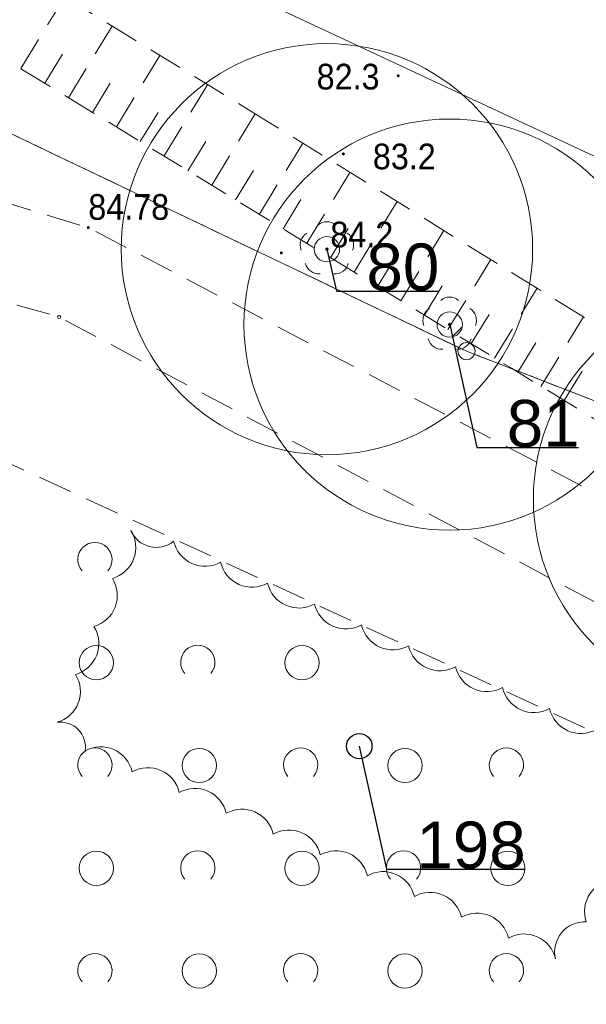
# Model space of a CAD drawing. Header units: metres. Extents: x 6540907 to 6541833, y 5893434 to 5894895.
# Tile 55 of 256: x 6541232 to 6541248, y 5893700 to 5893729. Entities that reach past the tile are written whole.
import ezdxf
from ezdxf import colors
from ezdxf.entities.mleader import LeaderData, LeaderLine
from ezdxf.enums import TextEntityAlignment as Align
from ezdxf.math import Vec2, Vec3

# ---------------------------------------------------------------- set-up
doc = ezdxf.new("R2010")
doc.units = ezdxf.units.M
doc.header["$MEASUREMENT"] = 0
for name, pattern in [('1.0_0.5', [1.5, 1, -0.5]), ('219-500', [0, 0]), ('egug-500', [1, 0.5, -0.5])]:
    doc.linetypes.add(name, pattern=pattern)
doc.layers.get('0').update_dxf_attribs({"color": 2, "linetype": 'CONTINUOUS', "lineweight": 5})
for name, color, linetype, lineweight in [('140-Punkty robocze', 251, 'CONTINUOUS', 9), ('202-punkt graniczny', 251, 'CONTINUOUS', 9), ('218-kontur użytku gruntowego', 251, 'CONTINUOUS', 9), ('219-działka ewidencyjna', 152, 'CONTINUOUS', 18), ('chodnik', 251, 'CONTINUOUS', 9), ('drzewo liściaste', 251, 'CONTINUOUS', 9), ('pikieta naturalna', 251, 'CONTINUOUS', 9), ('pikieta naturalna-Atr2', 251, 'CONTINUOUS', 9), ('pikieta sztuczna', 251, 'CONTINUOUS', 9), ('pikieta sztuczna-Atr2', 251, 'CONTINUOUS', 9), ('skarpa nieumocniona', 251, 'CONTINUOUS', 9), ('woda stojąca', 251, 'CONTINUOUS', 9), ('z_g_TOPOLE_e2', 30, 'CONTINUOUS', 20), ('z_g_TOPOLE_out_E1', 12, 'CONTINUOUS', 20), ('z_i_drzewa_opis', 7, 'CONTINUOUS', 25), ('zadrzewienie  zakrzewienie', 252, 'CONTINUOUS', 15)]:
    doc.layers.add(name, color=color, linetype=linetype, lineweight=lineweight)
doc.layers.add('z_i_masywy_grupy', color=7, linetype='CONTINUOUS', lineweight=13, true_color=0x7f926c)
doc.styles.add('Opisowy', font='arial.ttf')
doc.styles.get("Standard").update_dxf_attribs({"font": 'Arial', "width": 0.75})

# ---------------------------------------------------------------- blocks, each defined once
blk = doc.blocks.new('202')
at = {"color": 0, "linetype": 'Continuous', "lineweight": 0}
blk.add_circle((0, 0), 0.25, dxfattribs=at)
blk = doc.blocks.new('PW01')
at = {"linetype": 'Continuous', "lineweight": 13}
h = blk.add_hatch(color=0, dxfattribs=at)
edge = h.paths.add_edge_path()
edge.add_arc((0, 0), 0.045, 0, 360)
blk = doc.blocks.new('OTZK1')
at = {"color": 0, "linetype": 'Continuous'}
blk.add_circle((0, 0), 0.5, dxfattribs=at)
blk = doc.blocks.new('OTZK2')
at = {"color": 0, "linetype": 'Continuous'}
blk.add_arc((0, 0), 0.5, 318.85, 221.162, dxfattribs=at)
blk = doc.blocks.new('OP021')
at = {"linetype": 'Continuous', "lineweight": 13}
h = blk.add_hatch(color=0, dxfattribs=at)
edge = h.paths.add_edge_path()
edge.add_arc((0, 0), 0.05, 0, 360)
at = {"color": 0, "linetype": 'Continuous', "lineweight": 13}
for centre, start, end in [((0, 0.4), 49.272, 130.728), ((-0.38, 0.124), 121.308, 202.548), ((0.38, 0.124), 337.452, 58.692), ((-0.235, -0.324), 193.221, 274.871), ((0.235, -0.324), 265.129, 346.7789999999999)]:
    blk.add_arc(centre, 0.4, start, end, dxfattribs=at)
blk = doc.blocks.new('PIKIETA')
at = {"color": 0}
blk.add_circle((0, 0), 0.045, dxfattribs=at)
blk = doc.blocks.new('_None')
blk = doc.blocks.new('punkt')
h = blk.add_hatch()
h.set_pattern_fill('ANSI32', color=256, scale=0.2)
h.set_pattern_definition([(45, (-4781848.87, -5644337.08), (-1.347038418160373, 1.347038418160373), []), (45, (-4781847.971974, -5644337.08), (-1.347038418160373, 1.347038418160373), [])])
edge = h.paths.add_edge_path()
edge.add_arc((0, 0), 0.2429884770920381, 0, 360)
blk.add_circle((0, 0), 0.2429884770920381)

msp = doc.modelspace()

# ---------------------------------------------------------------- linework, layer by layer
at = {"layer": '218-kontur użytku gruntowego', "linetype": 'egug-500', "lineweight": 18, "flags": 128}
for points in [[(6541244.66, 5893719.54315408), (6541196.88, 5893742.38315408)], [(6541196.88, 5893742.38315408), (6541244.66, 5893719.54315408)], [(6541308.83, 5893694.63315408), (6541244.66, 5893719.54315408)], [(6541244.66, 5893719.54315408), (6541308.83, 5893694.63315408)]]:
    msp.add_lwpolyline(points, dxfattribs=at)
at = {"layer": '219-działka ewidencyjna', "linetype": '219-500', "lineweight": 18, "flags": 128}
for points in [[(6541244.66, 5893719.54315408), (6541196.88, 5893742.38315408)], [(6541308.83, 5893694.63315408), (6541244.66, 5893719.54315408)]]:
    msp.add_lwpolyline(points, dxfattribs=at)
at = {"layer": 'chodnik', "linetype": '1.0_0.5', "lineweight": 18, "flags": 128}
msp.add_lwpolyline([(6541148.09, 5893710.203154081), (6541121.4, 5893696.703154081), (6541122.75, 5893694.81315408), (6541149.27, 5893707.44315408), (6541185.84, 5893721.06315408), (6541214.53, 5893724.55315408), (6541220.14, 5893724.06315408), (6541232.78, 5893720.54315408), (6541273.74, 5893698.72315408), (6541292.32, 5893691.73315408), (6541299.58, 5893690.08315408), (6541311.46, 5893689.823154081), (6541320.71, 5893691.52315408), (6541358.75, 5893703.01315408), (6541381.84, 5893702.76315408), (6541383.11, 5893702.283154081), (6541394.29, 5893699.46315408), (6541417.15, 5893690.50315408), (6541419.74, 5893688.413154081), (6541430.87, 5893678.663154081), (6541433.75, 5893676.30315408), (6541442.13, 5893664.703154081), (6541450.88, 5893651.85315408), (6541461.26, 5893638.50315408), (6541472.88, 5893627.113154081), (6541484.16, 5893618.953154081), (6541492.85, 5893614.033154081), (6541512, 5893607.15315408), (6541515.21, 5893606.55315408), (6541516.3, 5893609.15315408), (6541512.94, 5893609.993154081), (6541494.11, 5893616.77315408), (6541485.78, 5893621.47315408), (6541474.82, 5893629.413154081), (6541463.5, 5893640.50315408), (6541453.3, 5893653.613154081), (6541444.59, 5893666.42315408), (6541435.95, 5893678.38315408), (6541432.81, 5893680.953154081), (6541421.67, 5893690.71315408), (6541418.67, 5893693.12315408), (6541395.21, 5893702.323154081), (6541384.01, 5893705.14315408), (6541382.4, 5893705.76315408), (6541358.33, 5893706.01315408), (6541320.17, 5893694.50315408), (6541310.58, 5893692.44315408), (6541305.73, 5893692.42315408), (6541301.24, 5893692.62315408), (6541301.24, 5893692.62315408), (6541293.42, 5893694.87315408), (6541277.75, 5893700.703154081), (6541274.98, 5893701.48315408), (6541233.63, 5893723.15315408), (6541220.53, 5893727.12315408), (6541214.73, 5893727.19315408), (6541185.16, 5893724.01315408)], close=True, dxfattribs=at)
at = {"layer": 'skarpa nieumocniona', "linetype": '1.0_0.5', "lineweight": 18, "flags": 128}
msp.add_lwpolyline([(6541238.86, 5893726.25315408), (6541222.53, 5893736.27315408), (6541210.27, 5893741.94315408), (6541202.83, 5893742.69315408), (6541175.26, 5893742.363154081), (6541172.11, 5893741.02315408), (6541146.54, 5893728.64315408), (6541121.4, 5893713.94315408), (6541116.81, 5893708.58315408), (6541123.07, 5893711.83315408), (6541147.87, 5893726.10315408), (6541176.95, 5893739.96315408), (6541201.06, 5893739.783154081), (6541202.53, 5893739.68315408), (6541208.92, 5893738.703154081), (6541221.57, 5893733.96315408), (6541245.99, 5893719.033154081), (6541263.08, 5893708.613154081), (6541277.75, 5893700.703154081), (6541302.09, 5893693.35315408), (6541317.41, 5893694.42315408), (6541352.27, 5893704.453154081), (6541358.33, 5893706.01315408), (6541366.33, 5893706.573154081), (6541360.81, 5893706.93315408), (6541351.4, 5893707.533154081), (6541327.52, 5893701.203154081), (6541315.64, 5893697.83315408), (6541306.2, 5893696.21315408), (6541295.24, 5893697.573154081), (6541280.67, 5893704.14315408), (6541263.34, 5893711.21315408), (6541258.09, 5893714.33315408)], close=True, dxfattribs=at)
for points in [[(6541231.66, 5893727.79315408), (6541232.94, 5893729.88315408)], [(6541233.05, 5893726.94315408), (6541234.33, 5893729.033154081)], [(6541232.36, 5893727.363154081), (6541233, 5893728.413154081)], [(6541234.45, 5893726.09315408), (6541235.72, 5893728.17315408)], [(6541233.75, 5893726.51315408), (6541234.39, 5893727.56315408)], [(6541235.84, 5893725.243154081), (6541237.11, 5893727.323154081)], [(6541235.14, 5893725.663154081), (6541235.78, 5893726.703154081)], [(6541237.23, 5893724.39315408), (6541238.5, 5893726.47315408)], [(6541236.53, 5893724.81315408), (6541237.17, 5893725.85315408)], [(6541238.62, 5893723.54315408), (6541239.89, 5893725.613154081)], [(6541237.92, 5893723.96315408), (6541238.56, 5893725.00315408)], [(6541240, 5893722.69315408), (6541241.26, 5893724.76315408)], [(6541239.31, 5893723.113154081), (6541239.94, 5893724.15315408)], [(6541241.38, 5893721.85315408), (6541242.64, 5893723.913154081)], [(6541240.69, 5893722.27315408), (6541241.32, 5893723.30315408)], [(6541242.75, 5893721.01315408), (6541244, 5893723.06315408)], [(6541242.07, 5893721.43315408), (6541242.69, 5893722.46315408)], [(6541244.12, 5893720.17315408), (6541245.37, 5893722.22315408)], [(6541243.44, 5893720.59315408), (6541244.06, 5893721.62315408)], [(6541245.48, 5893719.34315408), (6541246.72, 5893721.38315408)], [(6541244.8, 5893719.76315408), (6541245.42, 5893720.783154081)], [(6541246.83, 5893718.51315408), (6541248.07, 5893720.54315408)], [(6541246.16, 5893718.93315408), (6541246.78, 5893719.94315408)], [(6541247.51, 5893718.10315408), (6541248.13, 5893719.113154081)]]:
    msp.add_lwpolyline(points, dxfattribs=at)
at = {"layer": 'woda stojąca', "linetype": 'Continuous', "lineweight": 18, "flags": 128}
msp.add_lwpolyline([(6541074.57, 5893702.573154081), (6541086.39, 5893706.05315408), (6541096.18, 5893707.19315408), (6541105.39, 5893710.67315408), (6541116.8, 5893716.05315408), (6541141.83, 5893735.26315408), (6541172.37, 5893747.283154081), (6541190.02, 5893753.12315408), (6541205.73, 5893749.163154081), (6541217.2, 5893745.54315408), (6541235.79, 5893731.13315408), (6541265.97, 5893717.01315408), (6541297.72, 5893704.80315408), (6541316.24, 5893704.33315408), (6541351.89, 5893719.33315408), (6541367.34, 5893722.85315408), (6541389.88, 5893720.18315408)], dxfattribs=at)
at = {"layer": 'z_g_TOPOLE_e2', "linetype": 'Continuous'}
for centre in [(6541240.59089545, 5893722.520744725), (6541244.17089545, 5893720.320744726)]:
    msp.add_circle(centre, 6, dxfattribs=at)
at = {"layer": 'z_g_TOPOLE_out_E1', "linetype": 'Continuous'}
msp.add_circle((6541252.61089545, 5893715.230744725), 6, dxfattribs=at)
at = {"layer": 'z_i_masywy_grupy', "linetype": 'Continuous'}
msp.add_lwpolyline([(6541248.452297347, 5893708.501189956, -0.4999999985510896), (6541247.082055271, 5893709.111465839, -0.4999999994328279), (6541245.711813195, 5893709.721741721, -0.4999999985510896), (6541244.341571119, 5893710.332017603, -0.5000000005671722), (6541242.971329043, 5893710.942293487, -0.4999999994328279), (6541241.601086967, 5893711.552569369, -0.5000000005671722), (6541240.230844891, 5893712.162845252, -0.4999999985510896), (6541238.860602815, 5893712.773121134, -0.5000000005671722), (6541237.490360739, 5893713.383397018, -0.4999999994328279), (6541236.120118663, 5893713.9936729, -0.5000000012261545), (6541234.872100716, 5893714.308548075, -0.4999999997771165), (6541234.333632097, 5893712.908529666, -0.4999999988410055), (6541233.795163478, 5893711.508511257, -0.4999999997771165), (6541233.256694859, 5893710.108492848, -0.4999999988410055), (6541232.71822624, 5893708.70847444, -0.4999999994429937), (6541233.53846984, 5893707.872615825, -0.4999999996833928), (6541234.910227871, 5893707.26575513, -0.4999999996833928), (6541236.281985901, 5893706.658894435, -0.4999999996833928), (6541237.653743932, 5893706.052033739, -0.4999999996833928), (6541239.025501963, 5893705.445173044, -0.4999999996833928), (6541240.397259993, 5893704.838312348, -0.4999999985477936), (6541241.769018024, 5893704.231451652, -0.4999999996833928), (6541243.140776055, 5893703.624590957, -0.4999999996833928), (6541244.512534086, 5893703.017730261, -0.4999999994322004), (6541245.884292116, 5893702.410869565, -0.4999999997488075), (6541247.256050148, 5893701.804008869, -0.5000000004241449), (6541248.152631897, 5893702.883278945, -0.4999999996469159), (6541249.005654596, 5893704.11711535, -0.5)], format="xyb", dxfattribs=at)
at = {"layer": 'zadrzewienie  zakrzewienie', "linetype": '1.0_0.5', "lineweight": 18, "flags": 128}
msp.add_lwpolyline([(6541044.04, 5893600.363154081), (6541052.84, 5893607.02315408), (6541069.7, 5893618.67315408), (6541101.31, 5893643.953154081), (6541129.24, 5893651.76315408), (6541152.03, 5893668.72315408), (6541169.97, 5893678.863154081), (6541187.83, 5893674.93315408), (6541224.49, 5893675.77315408), (6541248.1, 5893669.87315408), (6541267.08, 5893654.243154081), (6541283.7, 5893692.18315408), (6541223.9, 5893719.68315408), (6541201.6, 5893720.58315408), (6541164.6, 5893711.18315408), (6541087.7, 5893675.783154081), (6541061.02, 5893658.283154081), (6541036.66, 5893639.783154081), (6541017.58, 5893626.913154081), (6541015.78, 5893624.39315408), (6541016.59, 5893621.33315408), (6541020.64, 5893617.46315408)], close=True, dxfattribs=at)

# ---------------------------------------------------------------- block references
at = {"layer": '140-Punkty robocze', "linetype": 'Continuous', "lineweight": 13}
msp.add_blockref('PIKIETA', (6541232.78, 5893720.54315408), dxfattribs=at)
at = {"layer": '202-punkt graniczny', "linetype": 'Continuous', "lineweight": 18}
msp.add_blockref('202', (6541244.66, 5893719.54315408), dxfattribs=at)
at = {"layer": 'drzewo liściaste', "linetype": 'Continuous', "lineweight": 18}
for p in [(6541240.59, 5893722.52315408), (6541240.59, 5893722.52315408), (6541240.59, 5893722.52315408), (6541244.17, 5893720.323154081), (6541244.17, 5893720.323154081), (6541244.17, 5893720.323154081)]:
    msp.add_blockref('OP021', p, dxfattribs=at)
at = {"layer": 'pikieta naturalna', "linetype": 'Continuous', "lineweight": 13}
for p in [(6541242.67, 5893727.58315408), (6541241.07, 5893725.30315408), (6541239.26, 5893722.413154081)]:
    msp.add_blockref('PW01', p, dxfattribs=at)
at = {"layer": 'pikieta sztuczna', "linetype": 'Continuous', "lineweight": 13}
msp.add_blockref('PW01', (6541233.63, 5893723.15315408), dxfattribs=at)
at = {"layer": 'z_g_TOPOLE_e2', "linetype": 'Continuous', "xscale": 1.520278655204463, "yscale": 1.520278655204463, "zscale": 1.520278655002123}
for p in [(6541240.59089545, 5893722.520744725), (6541244.17089545, 5893720.320744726)]:
    msp.add_blockref('punkt', p, dxfattribs=at)
at = {"layer": 'z_i_drzewa_opis', "ltscale": 0.01, "xscale": 1.520278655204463, "yscale": 1.520278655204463, "zscale": 1.520278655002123}
msp.add_blockref('punkt', (6541241.53546987, 5893708.012485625), dxfattribs=at)
at = {"layer": 'zadrzewienie  zakrzewienie', "linetype": 'Continuous', "lineweight": 18}
for name, p in [('OTZK2', (6541233.824, 5893713.460154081)), ('OTZK1', (6541233.866, 5893710.449154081)), ('OTZK2', (6541236.824, 5893710.460154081)), ('OTZK1', (6541239.866, 5893710.449154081)), ('OTZK2', (6541233.824, 5893707.460154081)), ('OTZK1', (6541236.866, 5893707.449154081)), ('OTZK2', (6541239.824, 5893707.460154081)), ('OTZK1', (6541242.866, 5893707.449154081)), ('OTZK2', (6541245.824, 5893707.460154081)), ('OTZK1', (6541233.866, 5893704.449154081)), ('OTZK2', (6541236.824, 5893704.460154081)), ('OTZK1', (6541239.866, 5893704.449154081)), ('OTZK2', (6541242.824, 5893704.460154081)), ('OTZK1', (6541245.866, 5893704.449154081)), ('OTZK2', (6541233.824, 5893701.460154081)), ('OTZK1', (6541236.866, 5893701.449154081)), ('OTZK2', (6541239.824, 5893701.460154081)), ('OTZK1', (6541242.866, 5893701.449154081)), ('OTZK2', (6541245.824, 5893701.460154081))]:
    msp.add_blockref(name, p, dxfattribs=at)

# ---------------------------------------------------------------- texts
at = {"layer": 'pikieta naturalna-Atr2', "width": 0.9}
for s, p in [('82.3', (6541240.29, 5893727.18315408)), ('83.2', (6541241.93, 5893724.85315408)), ('84.2', (6541240.69, 5893722.573154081))]:
    msp.add_text(s, height=0.75, dxfattribs=at).set_placement(p)
at = {"layer": 'pikieta sztuczna-Atr2', "width": 0.9}
msp.add_text('84.78', height=0.75, dxfattribs=at).set_placement((6541233.63, 5893723.15315408), align=Align.BOTTOM_LEFT)

# ---------------------------------------------------------------- leaders
at = {"layer": 'z_g_TOPOLE_e2', "linetype": 'Continuous'}
ml = msp.add_multileader_mtext('Standard', dxfattribs=at)
ml.set_content('80', color=256, style='Opisowy')
ml.set_leader_properties()
ml.set_arrow_properties(name='NONE')
ml.build(insert=Vec2(0, 0))
ml.multileader.update_dxf_attribs({"has_dogleg": 0, "text_left_attachment_type": 6, "text_right_attachment_type": 5, "text_top_attachment_type": 0, "text_bottom_attachment_type": 0, "dogleg_length": 1.91433062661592, "arrow_head_size": 7.005444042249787})
ctx = ml.context
ctx.base_point, ctx.char_height, ctx.arrow_head_size, ctx.landing_gap_size, ctx.plane_origin, ctx.plane_x_axis, ctx.plane_y_axis = Vec3(6541240.866998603, 5893721.294966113), 1.368250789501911, 7.005444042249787, 0.8756805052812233, Vec3(6541234.008434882, 5893714.544278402), Vec3(1, -1.49998432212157e-15), Vec3(1.49998432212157e-15, 1)
ctx.left_attachment, ctx.right_attachment, ctx.attachment_type = 6, 5, 2
notes = []
notes.append((ctx, [(1, (1, 1, 0), (6541237.826441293, 5893721.294966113), (1, -1.49998432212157e-15), 3.040557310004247, [(0, [(6541240.59089545, 5893722.520744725), (6541240.866998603, 5893721.294966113), (6541240.866998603, 5893721.294966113), (6541240.866998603, 5893721.294966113), (6541240.866998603, 5893721.294966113), (6541240.866998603, 5893721.294966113), (6541240.866998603, 5893721.294966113), (6541240.866998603, 5893721.294966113), (6541240.866998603, 5893721.294966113), (6541240.866998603, 5893721.294966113), (6541240.866998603, 5893721.294966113), (6541240.866998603, 5893721.294966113), (6541240.866998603, 5893721.294966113), (6541240.866998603, 5893721.294966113), (6541240.866998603, 5893721.294966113), (6541240.866998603, 5893721.294966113), (6541240.866998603, 5893721.294966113), (6541240.866998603, 5893721.294966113), (6541240.866998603, 5893721.294966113), (6541240.866998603, 5893721.294966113), (6541240.866998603, 5893721.294966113), (6541240.866998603, 5893721.294966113), (6541240.866998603, 5893721.294966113), (6541240.866998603, 5893721.294966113), (6541240.866998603, 5893721.294966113), (6541240.866998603, 5893721.294966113), (6541240.866998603, 5893721.294966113), (6541240.866998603, 5893721.294966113), (6541240.866998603, 5893721.294966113), (6541240.866998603, 5893721.294966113), (6541240.866998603, 5893721.294966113), (6541240.866998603, 5893721.294966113), (6541240.866998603, 5893721.294966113), (6541240.866998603, 5893721.294966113), (6541240.866998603, 5893721.294966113), (6541240.866998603, 5893721.294966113), (6541240.866998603, 5893721.294966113), (6541240.866998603, 5893721.294966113), (6541240.866998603, 5893721.294966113), (6541240.866998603, 5893721.294966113), (6541240.866998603, 5893721.294966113), (6541240.866998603, 5893721.294966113), (6541240.866998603, 5893721.294966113), (6541240.866998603, 5893721.294966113), (6541240.866998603, 5893721.294966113), (6541240.866998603, 5893721.294966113), (6541240.866998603, 5893721.294966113), (6541240.866998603, 5893721.294966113), (6541240.866998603, 5893721.294966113), (6541240.866998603, 5893721.294966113), (6541240.866998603, 5893721.294966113), (6541240.866998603, 5893721.294966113), (6541240.866998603, 5893721.294966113), (6541240.866998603, 5893721.294966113), (6541240.866998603, 5893721.294966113), (6541240.866998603, 5893721.294966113), (6541240.866998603, 5893721.294966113), (6541240.866998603, 5893721.294966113), (6541240.866998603, 5893721.294966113), (6541240.866998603, 5893721.294966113), (6541240.866998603, 5893721.294966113), (6541240.866998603, 5893721.294966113), (6541240.866998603, 5893721.294966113), (6541240.866998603, 5893721.294966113), (6541240.866998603, 5893721.294966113), (6541240.866998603, 5893721.294966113), (6541240.866998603, 5893721.294966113), (6541240.866998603, 5893721.294966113), (6541240.866998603, 5893721.294966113), (6541240.866998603, 5893721.294966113), (6541240.866998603, 5893721.294966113), (6541240.866998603, 5893721.294966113), (6541240.866998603, 5893721.294966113), (6541240.866998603, 5893721.294966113), (6541240.866998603, 5893721.294966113), (6541240.866998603, 5893721.294966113), (6541240.866998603, 5893721.294966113), (6541240.866998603, 5893721.294966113), (6541240.866998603, 5893721.294966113), (6541240.866998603, 5893721.294966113), (6541240.866998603, 5893721.294966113), (6541240.866998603, 5893721.294966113), (6541240.866998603, 5893721.294966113), (6541240.866998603, 5893721.294966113), (6541240.866998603, 5893721.294966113), (6541240.866998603, 5893721.294966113), (6541240.866998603, 5893721.294966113), (6541240.866998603, 5893721.294966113), (6541240.866998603, 5893721.294966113), (6541240.866998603, 5893721.294966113), (6541240.866998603, 5893721.294966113), (6541240.866998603, 5893721.294966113), (6541240.866998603, 5893721.294966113), (6541240.866998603, 5893721.294966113), (6541240.866998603, 5893721.294966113), (6541240.866998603, 5893721.294966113), (6541240.866998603, 5893721.294966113), (6541240.866998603, 5893721.294966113), (6541240.866998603, 5893721.294966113), (6541240.866998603, 5893721.294966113), (6541240.866998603, 5893721.294966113), (6541240.866998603, 5893721.294966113), (6541240.866998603, 5893721.294966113), (6541240.866998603, 5893721.294966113), (6541240.866998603, 5893721.294966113), (6541240.866998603, 5893721.294966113), (6541240.866998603, 5893721.294966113), (6541240.866998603, 5893721.294966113), (6541240.866998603, 5893721.294966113), (6541240.866998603, 5893721.294966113), (6541240.866998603, 5893721.294966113), (6541240.866998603, 5893721.294966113), (6541240.866998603, 5893721.294966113), (6541240.866998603, 5893721.294966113), (6541240.866998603, 5893721.294966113), (6541240.866998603, 5893721.294966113), (6541240.866998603, 5893721.294966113), (6541240.866998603, 5893721.294966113), (6541240.866998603, 5893721.294966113), (6541240.866998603, 5893721.294966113), (6541240.866998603, 5893721.294966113), (6541240.866998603, 5893721.294966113), (6541240.866998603, 5893721.294966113), (6541240.866998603, 5893721.294966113), (6541240.866998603, 5893721.294966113), (6541240.866998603, 5893721.294966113)], 256, [])])]))
ctx.mtext.insert, ctx.mtext.text_direction, ctx.mtext.rotation, ctx.mtext.flow_direction = Vec3(6541241.742679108, 5893722.686549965), Vec3(1, -1.49998432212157e-15), -1.49998432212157e-15, 5
ml = msp.add_multileader_mtext('Standard', dxfattribs=at)
ml.set_content('81', color=256, style='Opisowy')
ml.set_leader_properties()
ml.set_arrow_properties(name='NONE')
ml.build(insert=Vec2(0, 0))
ml.multileader.update_dxf_attribs({"has_dogleg": 0, "text_left_attachment_type": 6, "text_right_attachment_type": 5, "text_top_attachment_type": 0, "text_bottom_attachment_type": 0, "dogleg_length": 1.91433062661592, "arrow_head_size": 7.005444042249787})
ctx = ml.context
ctx.base_point, ctx.char_height, ctx.arrow_head_size, ctx.landing_gap_size, ctx.plane_origin, ctx.plane_x_axis, ctx.plane_y_axis = Vec3(6541244.959553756, 5893716.728342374), 1.368250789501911, 7.005444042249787, 0.8756805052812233, Vec3(6541237.588434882, 5893712.344278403), Vec3(1, -1.49998432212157e-15), Vec3(1.49998432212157e-15, 1)
ctx.left_attachment, ctx.right_attachment, ctx.attachment_type = 6, 5, 2
notes.append((ctx, [(1, (1, 1, 0), (6541241.918996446, 5893716.728342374), (1, -1.49998432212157e-15), 3.040557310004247, [(0, [(6541244.17089545, 5893720.320744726), (6541244.959553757, 5893716.728342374), (6541244.959553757, 5893716.728342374), (6541244.959553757, 5893716.728342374), (6541244.959553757, 5893716.728342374), (6541244.959553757, 5893716.728342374), (6541244.959553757, 5893716.728342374), (6541244.959553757, 5893716.728342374), (6541244.959553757, 5893716.728342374), (6541244.959553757, 5893716.728342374), (6541244.959553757, 5893716.728342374), (6541244.959553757, 5893716.728342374), (6541244.959553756, 5893716.728342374), (6541244.959553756, 5893716.728342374), (6541244.959553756, 5893716.728342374), (6541244.959553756, 5893716.728342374), (6541244.959553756, 5893716.728342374), (6541244.959553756, 5893716.728342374), (6541244.959553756, 5893716.728342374), (6541244.959553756, 5893716.728342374), (6541244.959553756, 5893716.728342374), (6541244.959553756, 5893716.728342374), (6541244.959553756, 5893716.728342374), (6541244.959553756, 5893716.728342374), (6541244.959553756, 5893716.728342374), (6541244.959553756, 5893716.728342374), (6541244.959553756, 5893716.728342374), (6541244.959553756, 5893716.728342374), (6541244.959553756, 5893716.728342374), (6541244.959553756, 5893716.728342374), (6541244.959553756, 5893716.728342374), (6541244.959553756, 5893716.728342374), (6541244.959553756, 5893716.728342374), (6541244.959553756, 5893716.728342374), (6541244.959553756, 5893716.728342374), (6541244.959553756, 5893716.728342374), (6541244.959553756, 5893716.728342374), (6541244.959553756, 5893716.728342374), (6541244.959553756, 5893716.728342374), (6541244.959553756, 5893716.728342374), (6541244.959553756, 5893716.728342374), (6541244.959553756, 5893716.728342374), (6541244.959553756, 5893716.728342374), (6541244.959553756, 5893716.728342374), (6541244.959553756, 5893716.728342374), (6541244.959553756, 5893716.728342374), (6541244.959553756, 5893716.728342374), (6541244.959553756, 5893716.728342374), (6541244.959553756, 5893716.728342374), (6541244.959553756, 5893716.728342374), (6541244.959553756, 5893716.728342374), (6541244.959553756, 5893716.728342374), (6541244.959553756, 5893716.728342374), (6541244.959553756, 5893716.728342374), (6541244.959553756, 5893716.728342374), (6541244.959553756, 5893716.728342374), (6541244.959553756, 5893716.728342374), (6541244.959553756, 5893716.728342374), (6541244.959553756, 5893716.728342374), (6541244.959553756, 5893716.728342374), (6541244.959553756, 5893716.728342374), (6541244.959553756, 5893716.728342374), (6541244.959553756, 5893716.728342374), (6541244.959553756, 5893716.728342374), (6541244.959553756, 5893716.728342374), (6541244.959553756, 5893716.728342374), (6541244.959553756, 5893716.728342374), (6541244.959553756, 5893716.728342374), (6541244.959553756, 5893716.728342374), (6541244.959553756, 5893716.728342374), (6541244.959553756, 5893716.728342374), (6541244.959553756, 5893716.728342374), (6541244.959553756, 5893716.728342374), (6541244.959553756, 5893716.728342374), (6541244.959553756, 5893716.728342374), (6541244.959553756, 5893716.728342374), (6541244.959553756, 5893716.728342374), (6541244.959553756, 5893716.728342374), (6541244.959553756, 5893716.728342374), (6541244.959553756, 5893716.728342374), (6541244.959553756, 5893716.728342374), (6541244.959553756, 5893716.728342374), (6541244.959553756, 5893716.728342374), (6541244.959553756, 5893716.728342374), (6541244.959553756, 5893716.728342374), (6541244.959553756, 5893716.728342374), (6541244.959553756, 5893716.728342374), (6541244.959553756, 5893716.728342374), (6541244.959553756, 5893716.728342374), (6541244.959553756, 5893716.728342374), (6541244.959553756, 5893716.728342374), (6541244.959553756, 5893716.728342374), (6541244.959553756, 5893716.728342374), (6541244.959553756, 5893716.728342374), (6541244.959553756, 5893716.728342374), (6541244.959553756, 5893716.728342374), (6541244.959553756, 5893716.728342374), (6541244.959553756, 5893716.728342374), (6541244.959553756, 5893716.728342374), (6541244.959553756, 5893716.728342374), (6541244.959553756, 5893716.728342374), (6541244.959553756, 5893716.728342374), (6541244.959553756, 5893716.728342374), (6541244.959553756, 5893716.728342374), (6541244.959553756, 5893716.728342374), (6541244.959553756, 5893716.728342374), (6541244.959553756, 5893716.728342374), (6541244.959553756, 5893716.728342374), (6541244.959553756, 5893716.728342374), (6541244.959553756, 5893716.728342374), (6541244.959553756, 5893716.728342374), (6541244.959553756, 5893716.728342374), (6541244.959553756, 5893716.728342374), (6541244.959553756, 5893716.728342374), (6541244.959553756, 5893716.728342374), (6541244.959553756, 5893716.728342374), (6541244.959553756, 5893716.728342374), (6541244.959553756, 5893716.728342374), (6541244.959553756, 5893716.728342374), (6541244.959553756, 5893716.728342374), (6541244.959553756, 5893716.728342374), (6541244.959553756, 5893716.728342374), (6541244.959553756, 5893716.728342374), (6541244.959553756, 5893716.728342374), (6541244.959553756, 5893716.728342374), (6541244.959553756, 5893716.728342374)], 256, [])])]))
ctx.mtext.insert, ctx.mtext.text_direction, ctx.mtext.rotation, ctx.mtext.flow_direction = Vec3(6541245.835234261, 5893718.119926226), Vec3(1, -1.49998432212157e-15), -1.49998432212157e-15, 5
at = {"layer": 'z_i_drzewa_opis'}
ml = msp.add_multileader_mtext('Standard', dxfattribs=at)
ml.set_content('198', color=256, style='Opisowy')
ml.set_leader_properties()
ml.set_arrow_properties(name='NONE')
ml.build(insert=Vec2(0, 0))
ml.multileader.update_dxf_attribs({"has_dogleg": 0, "text_left_attachment_type": 6, "text_right_attachment_type": 5, "text_top_attachment_type": 0, "text_bottom_attachment_type": 0, "dogleg_length": 1.91433062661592, "arrow_head_size": 7.005444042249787})
ctx = ml.context
ctx.base_point, ctx.char_height, ctx.arrow_head_size, ctx.landing_gap_size, ctx.plane_origin, ctx.plane_x_axis, ctx.plane_y_axis = Vec3(6541242.324128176, 5893704.420083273), 1.368250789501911, 7.005444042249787, 0.8756805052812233, Vec3(6541234.953009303, 5893700.036019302), Vec3(1, -1.49998432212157e-15), Vec3(1.49998432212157e-15, 1)
ctx.left_attachment, ctx.right_attachment, ctx.attachment_type = 6, 5, 2
notes.append((ctx, [(1, (1, 1, 0), (6541239.283570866, 5893704.420083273), (1, -1.49998432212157e-15), 3.040557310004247, [(0, [(6541241.53546987, 5893708.012485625), (6541242.324128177, 5893704.420083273), (6541242.324128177, 5893704.420083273), (6541242.324128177, 5893704.420083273), (6541242.324128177, 5893704.420083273), (6541242.324128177, 5893704.420083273), (6541242.324128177, 5893704.420083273), (6541242.324128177, 5893704.420083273), (6541242.324128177, 5893704.420083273), (6541242.324128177, 5893704.420083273), (6541242.324128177, 5893704.420083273), (6541242.324128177, 5893704.420083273), (6541242.324128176, 5893704.420083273), (6541242.324128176, 5893704.420083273), (6541242.324128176, 5893704.420083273), (6541242.324128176, 5893704.420083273), (6541242.324128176, 5893704.420083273), (6541242.324128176, 5893704.420083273), (6541242.324128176, 5893704.420083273), (6541242.324128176, 5893704.420083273), (6541242.324128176, 5893704.420083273), (6541242.324128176, 5893704.420083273), (6541242.324128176, 5893704.420083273), (6541242.324128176, 5893704.420083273), (6541242.324128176, 5893704.420083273), (6541242.324128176, 5893704.420083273), (6541242.324128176, 5893704.420083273), (6541242.324128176, 5893704.420083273), (6541242.324128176, 5893704.420083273), (6541242.324128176, 5893704.420083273), (6541242.324128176, 5893704.420083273), (6541242.324128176, 5893704.420083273), (6541242.324128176, 5893704.420083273), (6541242.324128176, 5893704.420083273), (6541242.324128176, 5893704.420083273), (6541242.324128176, 5893704.420083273), (6541242.324128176, 5893704.420083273), (6541242.324128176, 5893704.420083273), (6541242.324128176, 5893704.420083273), (6541242.324128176, 5893704.420083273), (6541242.324128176, 5893704.420083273), (6541242.324128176, 5893704.420083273), (6541242.324128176, 5893704.420083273), (6541242.324128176, 5893704.420083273), (6541242.324128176, 5893704.420083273), (6541242.324128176, 5893704.420083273), (6541242.324128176, 5893704.420083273), (6541242.324128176, 5893704.420083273), (6541242.324128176, 5893704.420083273), (6541242.324128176, 5893704.420083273), (6541242.324128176, 5893704.420083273), (6541242.324128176, 5893704.420083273), (6541242.324128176, 5893704.420083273), (6541242.324128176, 5893704.420083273), (6541242.324128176, 5893704.420083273), (6541242.324128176, 5893704.420083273), (6541242.324128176, 5893704.420083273), (6541242.324128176, 5893704.420083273), (6541242.324128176, 5893704.420083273), (6541242.324128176, 5893704.420083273), (6541242.324128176, 5893704.420083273), (6541242.324128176, 5893704.420083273), (6541242.324128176, 5893704.420083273), (6541242.324128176, 5893704.420083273), (6541242.324128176, 5893704.420083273), (6541242.324128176, 5893704.420083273), (6541242.324128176, 5893704.420083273), (6541242.324128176, 5893704.420083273), (6541242.324128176, 5893704.420083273), (6541242.324128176, 5893704.420083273), (6541242.324128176, 5893704.420083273), (6541242.324128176, 5893704.420083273), (6541242.324128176, 5893704.420083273), (6541242.324128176, 5893704.420083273), (6541242.324128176, 5893704.420083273), (6541242.324128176, 5893704.420083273), (6541242.324128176, 5893704.420083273), (6541242.324128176, 5893704.420083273), (6541242.324128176, 5893704.420083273), (6541242.324128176, 5893704.420083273), (6541242.324128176, 5893704.420083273), (6541242.324128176, 5893704.420083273), (6541242.324128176, 5893704.420083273), (6541242.324128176, 5893704.420083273), (6541242.324128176, 5893704.420083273), (6541242.324128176, 5893704.420083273), (6541242.324128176, 5893704.420083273), (6541242.324128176, 5893704.420083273), (6541242.324128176, 5893704.420083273), (6541242.324128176, 5893704.420083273), (6541242.324128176, 5893704.420083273), (6541242.324128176, 5893704.420083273), (6541242.324128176, 5893704.420083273), (6541242.324128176, 5893704.420083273), (6541242.324128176, 5893704.420083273), (6541242.324128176, 5893704.420083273), (6541242.324128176, 5893704.420083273), (6541242.324128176, 5893704.420083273), (6541242.324128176, 5893704.420083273), (6541242.324128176, 5893704.420083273), (6541242.324128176, 5893704.420083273), (6541242.324128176, 5893704.420083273), (6541242.324128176, 5893704.420083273), (6541242.324128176, 5893704.420083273), (6541242.324128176, 5893704.420083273), (6541242.324128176, 5893704.420083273), (6541242.324128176, 5893704.420083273), (6541242.324128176, 5893704.420083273), (6541242.324128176, 5893704.420083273), (6541242.324128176, 5893704.420083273), (6541242.324128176, 5893704.420083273), (6541242.324128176, 5893704.420083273), (6541242.324128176, 5893704.420083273), (6541242.324128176, 5893704.420083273), (6541242.324128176, 5893704.420083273), (6541242.324128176, 5893704.420083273), (6541242.324128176, 5893704.420083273), (6541242.324128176, 5893704.420083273), (6541242.324128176, 5893704.420083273), (6541242.324128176, 5893704.420083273), (6541242.324128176, 5893704.420083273), (6541242.324128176, 5893704.420083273), (6541242.324128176, 5893704.420083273), (6541242.324128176, 5893704.420083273), (6541242.324128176, 5893704.420083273), (6541242.324128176, 5893704.420083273), (6541242.324128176, 5893704.420083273), (6541242.324128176, 5893704.420083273), (6541242.324128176, 5893704.420083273), (6541242.324128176, 5893704.420083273), (6541242.324128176, 5893704.420083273), (6541242.324128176, 5893704.420083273), (6541242.324128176, 5893704.420083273), (6541242.324128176, 5893704.420083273)], 256, [])])]))
ctx.mtext.insert, ctx.mtext.text_direction, ctx.mtext.rotation, ctx.mtext.flow_direction = Vec3(6541243.199808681, 5893705.811667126), Vec3(1, -1.49998432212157e-15), -1.49998432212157e-15, 5
for ctx, leaders in notes:
    for number, flags, end, landing, length, lines in leaders:
        leader = LeaderData()
        leader.index, (leader.has_last_leader_line, leader.has_dogleg_vector, leader.attachment_direction) = number, flags
        leader.last_leader_point, leader.dogleg_vector, leader.dogleg_length = Vec3(end), Vec3(landing), length
        for number, points, colour, breaks in lines:
            line = LeaderLine()
            line.index, line.vertices, line.color, line.breaks = number, Vec3.list(points), colors.encode_raw_color(colour), breaks
            leader.lines.append(line)
        ctx.leaders.append(leader)

doc.saveas('drawing.dxf')
